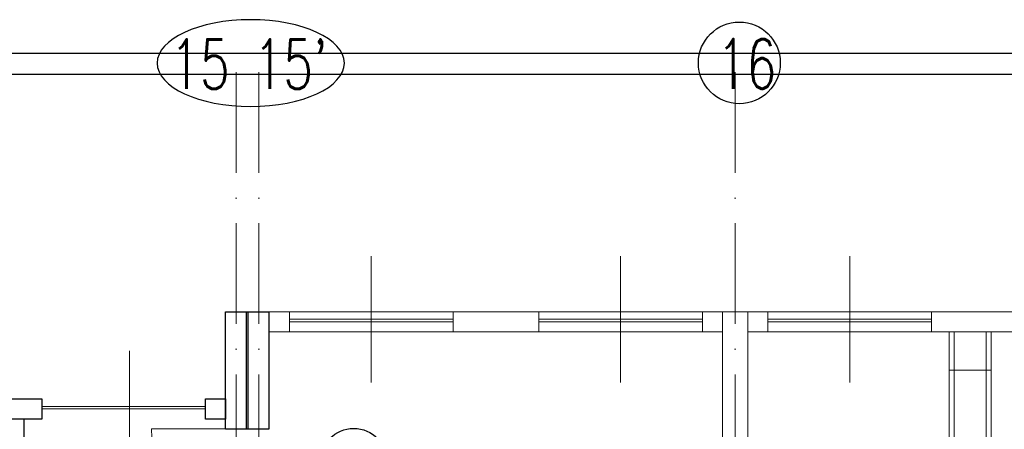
# Model space of a CAD drawing. Header units: millimetres. Extents: x -6513 to 30474, y -6915 to 65597.
# Tile 113 of 256: x 4972 to 6145, y 11009 to 11497. Entities that reach past the tile are written whole.
import ezdxf

# ---------------------------------------------------------------- set-up
doc = ezdxf.new("R2010")
doc.units = ezdxf.units.MM
doc.linetypes.add('ACAD_ISO10W100', pattern=[18, 12, -3, 0, -3])
doc.layers.get('0').update_dxf_attribs({"color": 8})
for name, color, linetype, lineweight in [('A_cienka', 8, 'Continuous', 5), ('A_linia przekroj', 8, 'Continuous', 25), ('A_osie', 8, 'ACAD_ISO10W100', 5), ('A_widok', 8, 'Continuous', 13), ('CH-KS-WEWN-PION-NR', 8, 'Continuous', 25), ('R-TABELKA', 8, 'Continuous', 25)]:
    doc.layers.add(name, color=color, linetype=linetype, lineweight=lineweight)
doc.layers.add('Tekst', color=8, linetype='Continuous')
doc.styles.add('SIMPLEXD', font='SIMPLEX.SHX', dxfattribs={"width": 0.6})

# ---------------------------------------------------------------- blocks, each defined once
blk = doc.blocks.new('drzwi schem')
at = {"color": 252}
blk.add_line((0, 0), (0, 1), dxfattribs=at)
at = {"color": 252, "ltscale": 10}
blk.add_line((0.5, -0.093), (0.5, 1.04), dxfattribs=at)
at = {"color": 252}
blk.add_arc((0, 0), 1, 0, 90, dxfattribs=at)

msp = doc.modelspace()

# ---------------------------------------------------------------- linework, layer by layer
at = {"layer": 'A_cienka', "ltscale": 10}
for p, q in [((5391.054, 11064.693), (5391.054, 11215.49)), ((5688.054, 11064.693), (5688.054, 11215.49)), ((5961.054, 11064.693), (5961.054, 11215.49)), ((5103.178, 10951.74), (5103.178, 11102.537))]:
    msp.add_line(p, q, dxfattribs=at)
at = {"layer": 'A_cienka'}
for p, q in [((5269.554, 11149.092), (7544.554, 11149.092)), ((5488.554, 11140.092), (5293.554, 11140.092)), ((5488.554, 11137.092), (5293.554, 11137.092)), ((5590.554, 11140.092), (5785.554, 11140.092)), ((5590.554, 11137.092), (5785.554, 11137.092)), ((6058.554, 11140.092), (5863.554, 11140.092)), ((6058.554, 11137.092), (5863.554, 11137.092)), ((5269.554, 11125.092), (5809.554, 11125.092)), ((5839.554, 11125.092), (6379.554, 11125.092)), ((6079.554, 11079.213), (6129.554, 11079.213)), ((4998.554, 11036.139), (5193.554, 11036.139)), ((4998.554, 11033.139), (5193.554, 11033.139))]:
    msp.add_line(p, q, dxfattribs=at)
at = {"layer": 'A_linia przekroj'}
for p, q in [((5217.554, 11009.469), (5217.554, 11149.092)), ((5217.554, 11149.092), (5269.554, 11149.092)), ((5242.554, 11009.469), (5242.554, 11149.092)), ((5244.554, 11009.469), (5244.554, 11149.092)), ((5269.554, 11009.469), (5269.554, 11149.092)), ((5217.554, 11009.469), (5217.554, 11125.092)), ((4976.975, 11021.139), (4976.975, 10550.092)), ((5217.554, 11009.469), (5269.554, 11009.469))]:
    msp.add_line(p, q, dxfattribs=at)
for points in [[(4896.554, 11045.139), (4998.554, 11045.139), (4998.554, 11021.139), (4896.554, 11021.139)], [(5217.554, 11021.139), (5193.554, 11021.139), (5193.554, 11045.139), (5217.554, 11045.139)]]:
    msp.add_lwpolyline(points, close=True, dxfattribs=at)
at = {"layer": 'A_osie', "ltscale": 10}
for p, q in [((5230.054, 9693.649), (5230.054, 11445.708)), ((5230.054, 9693.649), (5230.054, 11445.708)), ((5257.054, 9693.649), (5257.054, 11445.708)), ((5257.054, 9693.649), (5257.054, 11445.708)), ((5824.554, 9693.649), (5824.554, 11445.708)), ((5824.554, 9693.649), (5824.554, 11445.708))]:
    msp.add_line(p, q, dxfattribs=at)
at = {"layer": 'A_widok', "ltscale": 5}
for p, q in [((5809.554, 10523.092), (5809.554, 11149.092)), ((5839.554, 10523.092), (5839.554, 11149.092)), ((6079.554, 11125.092), (6079.554, 10529.092)), ((6085.554, 11125.092), (6085.554, 10529.092)), ((6123.554, 11125.092), (6123.554, 10529.092)), ((6129.554, 11125.092), (6129.554, 10726.092))]:
    msp.add_line(p, q, dxfattribs=at)
for points in [[(5269.554, 11125.092), (5293.554, 11125.092), (5293.554, 11149.092), (5269.554, 11149.092)], [(5488.554, 11149.092), (5590.554, 11149.092), (5590.554, 11125.092), (5488.554, 11125.092)], [(5809.554, 11125.092), (5785.554, 11125.092), (5785.554, 11149.092), (5809.554, 11149.092)], [(5839.554, 11125.092), (5863.554, 11125.092), (5863.554, 11149.092), (5839.554, 11149.092)], [(6058.554, 11149.092), (6160.554, 11149.092), (6160.554, 11125.092), (6058.554, 11125.092)]]:
    msp.add_lwpolyline(points, close=True, dxfattribs=at)
at = {"layer": 'CH-KS-WEWN-PION-NR', "extrusion": (-1.29885e-05, -7.54363e-06, 1)}
msp.add_circle((5370.142, 10969.866, -0.153), 40, dxfattribs=at)
at = {"layer": 'R-TABELKA'}
for p, q in [((-3136.084, 11457.247), (8327.828, 11457.247)), ((-3011.084, 11432.247), (8302.828, 11432.247))]:
    msp.add_line(p, q, dxfattribs=at)
at = {"layer": 'Tekst'}
msp.add_circle((5829.565, 11445.708), 48.725, dxfattribs=at)
at = {"layer": 'Tekst', "extrusion": (0, 0, -1)}
msp.add_ellipse((5247.416, 11445.471), major_axis=(111.531, 0), ratio=0.46389876, dxfattribs=at)

# ---------------------------------------------------------------- block references
at = {"layer": 'A_widok', "ltscale": 5, "xscale": -100, "yscale": 100, "zscale": 100, "rotation": 89.99999999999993}
msp.add_blockref('drzwi schem', (5229.104, 11009.469), dxfattribs=at)

# ---------------------------------------------------------------- texts
at = {"layer": 'Tekst', "style": 'SIMPLEXD', "width": 0.7}
for s, p in [("15 15'", (5151.518, 11414.608)), ('16', (5802.723, 11414.939))]:
    msp.add_text(s, height=59.049, dxfattribs=at).set_placement(p)

doc.saveas('drawing.dxf')
